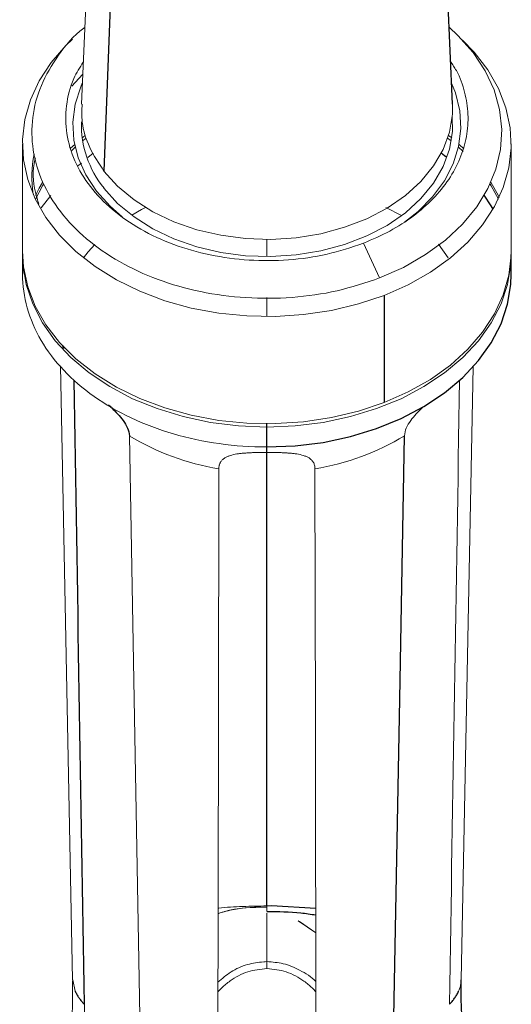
# Paper-space layout '_Bottom' of a CAD drawing. Header units: millimetres. Extents: x -1506 to 1507, y -634 to 605.
# Tile 13 of 33: x -976 to -924, y 392 to 497. Entities that reach past the tile are written whole.
import ezdxf

# ---------------------------------------------------------------- set-up
doc = ezdxf.new("R2010")
doc.units = ezdxf.units.MM

psp = doc.layouts.new('_Bottom')

# ---------------------------------------------------------------- linework, layer by layer
at = {"color": 144, "linetype": 'Continuous', "lineweight": 18}
for p, q in [((-968.7, 511.62), (-969.74, 488.22)), ((-969.6, 491.38), (-970.75, 490.14)), ((-969.24, 484.59), (-969.61, 484.3)), ((-930.39, 484.3), (-930.77, 484.6)), ((-930.34, 484.61), (-930.68, 484.88)), ((-976, 484), (-976, 472.58)), ((-970.45, 483.93), (-970.88, 483.54)), ((-970.39, 483.63), (-970.76, 483.29)), ((-929.05, 483.47), (-929.55, 483.93)), ((-924, 472.58), (-924, 484)), ((-968.49, 483.01), (-969.05, 482.53)), ((-969.74, 481.93), (-970.1, 481.63)), ((-972.99, 478.5), (-974, 477.17)), ((-935.69, 476.37), (-937.36, 477.2)), ((-950, 471.99), (-950, 473.82)), ((-939.74, 473.41), (-938.01, 469.71)), ((-930.7, 471.86), (-931.75, 473.31)), ((-950, 465.61), (-950, 467.63)), ((-971.96, 460.35), (-970.67, 395.01)), ((-929.33, 395.01), (-928.04, 460.26)), ((-946.68, 401.28), (-944.8, 400)), ((-946.53, 401.22), (-944.8, 400.01)), ((-950, 396.94), (-950, 396.2)), ((-970.65, 395.01), (-970.39, 393.78))]:
    psp.add_line(p, q, dxfattribs=at)
at = {"color": 7, "linetype": 'Continuous', "lineweight": 25}
for p, q in [((-930.26, 488.22), (-931.3, 511.62)), ((-966.42, 504.86), (-967.33, 481.09)), ((-976, 472.22), (-976, 470.1)), ((-924, 470.1), (-924, 472.22)), ((-937.53, 467.86), (-937.53, 456.44)), ((-950, 402.87), (-950, 454.19)), ((-944.81, 402.61), (-949.52, 402.87)), ((-929.34, 394.82), (-929.33, 395.01))]:
    psp.add_line(p, q, dxfattribs=at)
at = {"color": 144, "linetype": 'Continuous', "lineweight": 18, "flags": 128}
for points in [[(-938.01, 469.71), (-935.46, 470.84), (-933.11, 472.19), (-931.01, 473.72), (-929.19, 475.42), (-927.67, 477.27), (-926.48, 479.23), (-925.63, 481.28), (-925.14, 483.38), (-925, 485.52), (-925.24, 487.64), (-925.83, 489.74), (-926.78, 491.76), (-928.06, 493.7), (-929.67, 495.5), (-930.62, 496.39)], [(-970.69, 495.13), (-971.38, 494.46), (-972.95, 492.63), (-974.22, 490.69), (-975.15, 488.66), (-975.75, 486.56), (-975.99, 484.43), (-975.89, 482.29), (-975.43, 480.18), (-974.64, 478.12), (-973.5, 476.13), (-972.05, 474.26), (-970.31, 472.51), (-968.28, 470.92), (-966.01, 469.51), (-963.53, 468.3), (-960.86, 467.29), (-958.04, 466.51), (-955.12, 465.97), (-952.12, 465.67), (-949.1, 465.62), (-946.09, 465.82), (-943.13, 466.26), (-940.27, 466.95), (-937.53, 467.86)], [(-937.53, 467.86), (-934.97, 468.99), (-932.61, 470.33), (-930.48, 471.85), (-928.62, 473.53), (-927.05, 475.36), (-925.78, 477.3), (-924.85, 479.33), (-924.25, 481.43), (-924.01, 483.56), (-924.11, 485.7), (-924.57, 487.81), (-925.36, 489.87), (-926.5, 491.86), (-927.95, 493.73), (-929.19, 495.02)], [(-969.64, 490.46), (-969.81, 490.06), (-970.4, 488.2), (-970.64, 486.3), (-970.53, 484.39), (-970.07, 482.51), (-969.26, 480.68), (-968.12, 478.95), (-966.67, 477.34), (-965.39, 476.21)], [(-935.37, 475.64), (-933.92, 476.79), (-932.37, 478.35), (-931.11, 480.05), (-930.19, 481.84), (-929.6, 483.7), (-929.36, 485.61), (-929.47, 487.51), (-929.93, 489.4), (-930.36, 490.46)], [(-967.33, 481.09), (-965.88, 479.48), (-964.13, 478.03), (-962.13, 476.76), (-959.89, 475.69), (-957.47, 474.85), (-954.91, 474.25), (-952.26, 473.91), (-949.57, 473.82), (-946.88, 473.99), (-944.26, 474.42), (-941.74, 475.1), (-939.37, 476.01), (-937.2, 477.14), (-935.27, 478.48), (-933.62, 479.98), (-932.27, 481.63), (-931.25, 483.39), (-930.58, 485.24), (-930.27, 487.13), (-930.26, 488.22)], [(-967.33, 479.26), (-965.88, 477.65), (-964.13, 476.2), (-962.13, 474.93), (-959.89, 473.86), (-957.47, 473.02), (-954.91, 472.42), (-952.26, 472.08), (-949.57, 471.99), (-946.88, 472.16), (-944.26, 472.59), (-941.74, 473.27), (-939.37, 474.18), (-937.2, 475.31), (-935.27, 476.64), (-933.62, 478.15), (-932.27, 479.8), (-931.25, 481.56), (-930.58, 483.41), (-930.27, 485.3), (-930.29, 486.87)], [(-969.33, 484.88), (-969.52, 484.73), (-969.66, 484.61)], [(-929.12, 483.18), (-929.14, 483.2), (-929.61, 483.63)], [(-973.87, 479.86), (-974.22, 479.27), (-974.63, 478.47)], [(-973.74, 479.72), (-973.87, 479.51), (-974.63, 478.11)], [(-925.37, 478.11), (-926.13, 479.51), (-926.25, 479.7)], [(-925.28, 478.29), (-925.36, 478.46), (-926.16, 479.91)], [(-962.9, 477.21), (-963.33, 476.98), (-964.38, 476.38)], [(-968.3, 473.26), (-969, 472.48), (-969.5, 471.84)], [(-976, 472.58), (-975.89, 470.88), (-975.43, 468.76), (-974.64, 466.7), (-973.5, 464.72), (-972.05, 462.84), (-970.31, 461.1), (-968.28, 459.51), (-966.01, 458.1), (-963.53, 456.88), (-960.86, 455.87), (-958.04, 455.1), (-955.12, 454.55), (-952.12, 454.26), (-949.1, 454.21), (-946.09, 454.4), (-943.13, 454.85), (-940.27, 455.53), (-937.53, 456.44)], [(-976, 472.4), (-975.96, 471.16), (-975.61, 469.03), (-974.91, 466.95), (-973.87, 464.94), (-972.52, 463.03), (-970.86, 461.25), (-968.91, 459.61), (-966.71, 458.14), (-964.29, 456.86), (-961.67, 455.8), (-958.89, 454.95), (-956, 454.34), (-953.02, 453.96), (-950, 453.84)], [(-950, 453.84), (-946.98, 453.96), (-944, 454.34), (-941.11, 454.95), (-938.33, 455.8), (-935.71, 456.86), (-933.29, 458.14), (-931.09, 459.61), (-929.14, 461.25), (-927.48, 463.03), (-926.13, 464.94), (-925.09, 466.95), (-924.39, 469.03), (-924.04, 471.16), (-924, 472.4)], [(-937.53, 456.44), (-934.97, 457.58), (-932.61, 458.91), (-930.48, 460.43), (-928.62, 462.12), (-927.05, 463.94), (-925.78, 465.89), (-924.85, 467.92), (-924.25, 470.01), (-924.01, 472.15), (-924, 472.58)], [(-963.48, 389.16), (-964.13, 424.86), (-964.63, 452.91)], [(-955.22, 387.52), (-955.16, 422.18), (-955.11, 449.41)], [(-944.78, 387.52), (-944.84, 422.18), (-944.89, 449.41)], [(-950, 396.94), (-950, 396.94), (-950, 396.94)]]:
    psp.add_lwpolyline(points, dxfattribs=at)
at = {"color": 7, "linetype": 'Continuous', "lineweight": 25, "flags": 128}
for points in [[(-930.85, 482.54), (-931.09, 482.72), (-931.45, 482.99)], [(-925.93, 477.05), (-926.13, 477.39), (-926.87, 478.51)], [(-924.04, 471.16), (-924.04, 471.17), (-924.06, 471.34)], [(-950, 451.72), (-946.98, 451.84), (-944, 452.21), (-941.11, 452.83), (-938.33, 453.67), (-935.71, 454.74), (-933.29, 456.02), (-931.09, 457.49), (-929.14, 459.13), (-927.48, 460.91), (-926.13, 462.82), (-925.09, 464.83), (-924.39, 466.91), (-924.04, 469.03), (-924, 470.1)], [(-936.52, 389.16), (-935.87, 424.86), (-935.37, 452.91)]]:
    psp.add_lwpolyline(points, dxfattribs=at)
at = {"color": 144, "linetype": 'Continuous', "lineweight": 18}
for centre, radius, start, end in [((-958.9, 486.08), 10.84, 178.6723, 218.9734), ((-962.43, 480.43), 12.57, 168.7993, 188.1897), ((-951.02, 475.22), 26.14, 238.6029, 260.9801), ((-948.98, 475.22), 26.14, 279.0199, 301.3971)]:
    psp.add_arc(centre, radius, start, end, dxfattribs=at)
at = {"color": 7, "linetype": 'Continuous', "lineweight": 25}
for points, knots in [([(-932.75, 513.26), (-932.77, 515.3), (-932.82, 519.14), (-933.15, 524.28), (-933.57, 528.57), (-934.04, 532.05), (-934.48, 534.79), (-934.89, 537.03), (-935.52, 540.13), (-936.55, 544.37), (-937.87, 548.68), (-939.04, 551.96), (-939.88, 554.12), (-940.68, 556.03), (-941.49, 557.83), (-942.4, 559.74), (-943.51, 561.91), (-944.8, 564.22), (-946.11, 566.39), (-947.33, 568.27), (-948.54, 570.02), (-949.86, 571.82), (-951.37, 573.76), (-952.92, 575.59), (-954.31, 577.13), (-955.37, 578.25), (-956.3, 579.2), (-957.28, 580.17), (-958.52, 581.34), (-960.12, 582.77), (-961.92, 584.28), (-963.78, 585.74), (-965.59, 587.08), (-967.52, 588.42), (-969.8, 589.89), (-972.2, 591.32), (-974.53, 592.6), (-976.73, 593.73), (-979.11, 594.86), (-981.71, 596), (-984.31, 597.04), (-986.81, 597.95), (-989.39, 598.83), (-992.32, 599.73), (-995.49, 600.6), (-998.57, 601.34), (-1001.56, 601.98), (-1004.42, 602.53), (-1007.32, 603.01), (-1010.07, 603.4), (-1012.88, 603.75), (-1015.78, 604.05), (-1018.89, 604.32), (-1022.36, 604.54), (-1026.34, 604.71), (-1030.69, 604.8), (-1035.37, 604.78), (-1040.29, 604.66), (-1045.48, 604.4), (-1050.7, 604.03), (-1055.67, 603.58), (-1060.24, 603.09), (-1064.14, 602.61), (-1067.43, 602.17), (-1070.24, 601.76), (-1072.84, 601.37), (-1075.33, 600.97), (-1077.75, 600.58), (-1080.32, 600.13), (-1083.32, 599.59), (-1087.01, 598.9), (-1091.36, 598.03), (-1096.14, 597.03), (-1102.51, 595.62), (-1110.08, 593.83), (-1117.97, 591.83), (-1124.51, 590.07), (-1129.71, 588.63), (-1134.33, 587.31), (-1138.32, 586.15), (-1141.63, 585.16), (-1144.77, 584.21), (-1148.22, 583.15), (-1152.52, 581.81), (-1157.43, 580.24), (-1162.65, 578.54), (-1167.89, 576.79), (-1173.68, 574.83), (-1180.01, 572.63), (-1186.86, 570.21), (-1193.41, 567.84), (-1199.41, 565.63), (-1204.66, 563.67), (-1209.13, 561.98), (-1213.05, 560.49), (-1216.97, 558.98), (-1221.49, 557.23), (-1226.55, 555.24), (-1232.02, 553.07), (-1237.58, 550.85), (-1243.34, 548.52), (-1249.06, 546.18), (-1254.66, 543.88), (-1261.33, 541.11), (-1269.03, 537.89), (-1277.72, 534.21), (-1286.2, 530.59), (-1294.66, 526.96), (-1303.23, 523.25), (-1310.92, 519.92), (-1317.66, 517), (-1323.45, 514.48), (-1329.22, 511.99), (-1334.92, 509.53), (-1340.52, 507.13), (-1346.04, 504.77), (-1351.46, 502.46), (-1356.72, 500.23), (-1362.57, 497.76), (-1368.67, 495.2), (-1374.75, 492.66), (-1380.14, 490.42), (-1385.03, 488.39), (-1389.44, 486.57), (-1393.38, 484.94), (-1396.81, 483.53), (-1399.78, 482.3), (-1402.36, 481.23), (-1404.65, 480.28), (-1407.37, 479.15), (-1410.44, 477.87), (-1413.73, 476.47), (-1416.46, 475.29), (-1418.74, 474.28), (-1420.59, 473.43), (-1422.24, 472.66), (-1423.51, 472.04), (-1424.48, 471.54), (-1425.22, 471.15), (-1425.9, 470.78), (-1426.54, 470.42), (-1427.05, 470.11), (-1427.67, 469.73), (-1428.35, 469.3), (-1429.16, 468.75), (-1430.08, 468.06), (-1431.09, 467.23), (-1432.16, 466.23), (-1433.09, 465.24), (-1433.86, 464.29), (-1434.49, 463.43), (-1435.07, 462.53), (-1435.59, 461.61), (-1436.15, 460.48), (-1436.69, 459.11), (-1437.09, 457.79), (-1437.37, 456.57), (-1437.54, 455.49), (-1437.63, 454.59), (-1437.67, 453.83), (-1437.68, 453.17), (-1437.66, 452.27), (-1437.58, 451.11), (-1437.38, 449.87), (-1437.16, 448.9), (-1436.94, 448.09), (-1436.63, 447.13), (-1436.17, 445.96), (-1435.7, 444.99), (-1435.29, 444.25), (-1435.08, 443.89), (-1434.84, 443.51), (-1434.52, 443.03), (-1434.11, 442.45), (-1433.53, 441.7), (-1432.77, 440.85), (-1431.97, 440.06), (-1431.18, 439.36), (-1430.42, 438.76), (-1429.37, 438.02), (-1428.27, 437.36), (-1427.16, 436.79), (-1425.92, 436.24), (-1424.71, 435.79), (-1423.59, 435.43), (-1422.61, 435.16), (-1421.78, 434.96), (-1421.15, 434.82), (-1420.72, 434.73), (-1420.23, 434.64), (-1419.65, 434.53), (-1418.98, 434.42), (-1418.26, 434.3), (-1417.48, 434.18), (-1416.66, 434.07), (-1415.77, 433.95), (-1414.83, 433.82), (-1413.81, 433.69), (-1412.71, 433.55), (-1411.51, 433.4), (-1410.25, 433.24), (-1408.93, 433.07), (-1407.61, 432.89), (-1406.28, 432.71), (-1404.97, 432.52), (-1403.6, 432.31), (-1402.18, 432.09), (-1400.72, 431.85), (-1399.31, 431.6), (-1397.95, 431.35), (-1396.64, 431.1), (-1395.41, 430.85), (-1394.27, 430.62), (-1393.21, 430.39), (-1392.22, 430.16), (-1391.29, 429.95), (-1389.78, 429.59), (-1387.64, 429.05), (-1385.55, 428.47), (-1384.19, 428.07), (-1383.56, 427.88), (-1382.93, 427.69), (-1382.31, 427.5), (-1381.66, 427.29), (-1380.97, 427.07), (-1380.22, 426.82), (-1379.38, 426.54), (-1378.46, 426.22), (-1377.45, 425.85), (-1376.37, 425.45), (-1375.24, 425.02), (-1374.12, 424.58), (-1372.93, 424.09), (-1371.68, 423.56), (-1370.4, 423), (-1369.22, 422.46), (-1368.06, 421.91), (-1366.89, 421.34), (-1365.69, 420.73), (-1364.53, 420.12), (-1363.4, 419.51), (-1362.27, 418.88), (-1361.26, 418.3), (-1360.33, 417.75), (-1359.49, 417.24), (-1358.62, 416.69), (-1357.72, 416.11), (-1356.75, 415.47), (-1355.69, 414.76), (-1354.62, 414.01), (-1353.55, 413.24), (-1352.5, 412.45), (-1351.39, 411.6), (-1350.23, 410.67), (-1349.08, 409.71), (-1347.98, 408.77), (-1346.97, 407.88), (-1346.03, 407.02), (-1345.01, 406.06), (-1343.88, 404.96), (-1342.6, 403.66), (-1341.29, 402.27), (-1339.97, 400.8), (-1338.66, 399.29), (-1337.42, 397.77), (-1336.25, 396.29), (-1335.17, 394.85), (-1334.13, 393.42), (-1333.11, 391.95), (-1332.06, 390.37), (-1331.06, 388.79), (-1330.07, 387.19), (-1329.12, 385.57), (-1328.17, 383.86), (-1327.23, 382.11), (-1326.34, 380.36), (-1325.46, 378.56), (-1324.65, 376.82), (-1323.88, 375.09), (-1323.15, 373.4), (-1322.42, 371.61), (-1321.74, 369.85), (-1321.12, 368.19), (-1320.57, 366.66), (-1320, 364.99), (-1319.35, 363.02), (-1318.59, 360.58), (-1317.8, 357.82), (-1316.87, 354.33), (-1315.83, 349.97), (-1314.73, 344.63), (-1313.92, 339.95), (-1313.38, 336.24), (-1313.04, 333.74), (-1312.72, 331.15), (-1312.43, 328.62), (-1312.2, 326.32), (-1312.01, 324.36), (-1311.85, 322.62), (-1311.7, 320.85), (-1311.55, 318.89), (-1311.38, 316.58), (-1311.2, 313.92), (-1311, 310.63), (-1310.78, 306.59), (-1310.55, 301.68), (-1310.34, 296.07), (-1310.14, 289.71), (-1309.96, 282.5), (-1309.81, 274.71), (-1309.74, 269.18), (-1309.71, 266.48)], [0, 0, 0, 0, 0.002924, 0.005479, 0.00767, 0.009496, 0.010959, 0.012081, 0.013131, 0.016043, 0.01923, 0.020681, 0.022023, 0.023234, 0.024311, 0.025482, 0.026967, 0.028655, 0.030283, 0.031619, 0.03281, 0.03419, 0.035771, 0.037434, 0.038767, 0.039735, 0.04041, 0.041303, 0.042417, 0.043736, 0.045525, 0.047068, 0.048407, 0.049941, 0.051753, 0.053854, 0.05555, 0.05709, 0.058839, 0.060899, 0.062881, 0.064543, 0.06627, 0.068414, 0.070797, 0.072948, 0.074846, 0.076998, 0.07884, 0.080754, 0.082578, 0.084512, 0.086557, 0.088782, 0.091381, 0.094368, 0.097237, 0.100393, 0.103714, 0.107, 0.110159, 0.112958, 0.115382, 0.117275, 0.118899, 0.120443, 0.121926, 0.12335, 0.124725, 0.126484, 0.128641, 0.131193, 0.134069, 0.136889, 0.142096, 0.146862, 0.149998, 0.152835, 0.155311, 0.157431, 0.159201, 0.160576, 0.162392, 0.164641, 0.167294, 0.170004, 0.172654, 0.175244, 0.178706, 0.182054, 0.185278, 0.188177, 0.190601, 0.192673, 0.194406, 0.19601, 0.198057, 0.200563, 0.202835, 0.205349, 0.207876, 0.210317, 0.212673, 0.214948, 0.218643, 0.222119, 0.225415, 0.22871, 0.232036, 0.235402, 0.237679, 0.239994, 0.242359, 0.244795, 0.247324, 0.24997, 0.25276, 0.25572, 0.258782, 0.263426, 0.268117, 0.272825, 0.277514, 0.282488, 0.287343, 0.292029, 0.296498, 0.300706, 0.304634, 0.30857, 0.316086, 0.323993, 0.332287, 0.33876, 0.345437, 0.351968, 0.358153, 0.361848, 0.365384, 0.368754, 0.371951, 0.375009, 0.377157, 0.379642, 0.382471, 0.385651, 0.389191, 0.393099, 0.397383, 0.400368, 0.403026, 0.405352, 0.407343, 0.408995, 0.411247, 0.413227, 0.41494, 0.416639, 0.41795, 0.418881, 0.419682, 0.420449, 0.422214, 0.423763, 0.424456, 0.425113, 0.426037, 0.427338, 0.429025, 0.429411, 0.429814, 0.430234, 0.430703, 0.431442, 0.433066, 0.434871, 0.436694, 0.438536, 0.440395, 0.442273, 0.446773, 0.451224, 0.456171, 0.460725, 0.464877, 0.468872, 0.472391, 0.475427, 0.478089, 0.480855, 0.485094, 0.489668, 0.49458, 0.499835, 0.505436, 0.511276, 0.517457, 0.523981, 0.53085, 0.538217, 0.545911, 0.553507, 0.560876, 0.568012, 0.574911, 0.581569, 0.589027, 0.596148, 0.602928, 0.609363, 0.615451, 0.62119, 0.626281, 0.63106, 0.635525, 0.639678, 0.643593, 0.655918, 0.6681, 0.670814, 0.67352, 0.676218, 0.678907, 0.68159, 0.684474, 0.687715, 0.691313, 0.695266, 0.69957, 0.704223, 0.709133, 0.713851, 0.718318, 0.724051, 0.729315, 0.734114, 0.738452, 0.743433, 0.748264, 0.752943, 0.757473, 0.761883, 0.766492, 0.769756, 0.773145, 0.776659, 0.780295, 0.784144, 0.788398, 0.793053, 0.796978, 0.80114, 0.805532, 0.81015, 0.814808, 0.819093, 0.823089, 0.826801, 0.83027, 0.835248, 0.84032, 0.84548, 0.850722, 0.855841, 0.86078, 0.865374, 0.869633, 0.873675, 0.877709, 0.881747, 0.886043, 0.889662, 0.893486, 0.897424, 0.901201, 0.904797, 0.908235, 0.911887, 0.914698, 0.917672, 0.920781, 0.923692, 0.9263, 0.928614, 0.930699, 0.933756, 0.937105, 0.94071, 0.94452, 0.949876, 0.955468, 0.960976, 0.963092, 0.965183, 0.967253, 0.96928, 0.970975, 0.972263, 0.973369, 0.974417, 0.975625, 0.97699, 0.978513, 0.980192, 0.982416, 0.984871, 0.98752, 0.990373, 0.993455, 0.996801, 1, 1, 1, 1]), ([(-1409.24, 440.56), (-1409.24, 440.56), (-1409.23, 440.57), (-1409.11, 440.64), (-1408.97, 440.71), (-1408.8, 440.81), (-1408.58, 440.92), (-1408.18, 441.13), (-1407.47, 441.48), (-1406.25, 442.06), (-1404.65, 442.79), (-1402.53, 443.73), (-1399.78, 444.92), (-1396.22, 446.42), (-1391.87, 448.24), (-1387.34, 450.11), (-1382.94, 451.93), (-1378.99, 453.56), (-1374.55, 455.39), (-1369.57, 457.46), (-1364, 459.77), (-1357.78, 462.37), (-1351.12, 465.16), (-1344.09, 468.12), (-1337.54, 470.9), (-1331.38, 473.53), (-1325.8, 475.91), (-1319.91, 478.45), (-1313.8, 481.09), (-1307.49, 483.82), (-1301.03, 486.62), (-1294.43, 489.49), (-1287.7, 492.4), (-1279.66, 495.87), (-1270.3, 499.89), (-1259.62, 504.43), (-1248.79, 508.98), (-1239.11, 512.99), (-1230.73, 516.41), (-1223.92, 519.16), (-1217.76, 521.62), (-1212.39, 523.74), (-1207.83, 525.52), (-1204.22, 526.92), (-1201.41, 528), (-1198.98, 528.93), (-1196.37, 529.92), (-1193.32, 531.08), (-1189.36, 532.56), (-1184.39, 534.4), (-1178.48, 536.56), (-1171.05, 539.22), (-1162.29, 542.28), (-1153.94, 545.09), (-1147.12, 547.32), (-1142.17, 548.9), (-1138.1, 550.17), (-1135.05, 551.11), (-1132.85, 551.78), (-1130.93, 552.35), (-1129.04, 552.92), (-1126.17, 553.76), (-1122.14, 554.93), (-1117.01, 556.36), (-1111.54, 557.84), (-1105.85, 559.32), (-1099.86, 560.8), (-1094.47, 562.06), (-1089.74, 563.12), (-1085.85, 563.94), (-1082.2, 564.68), (-1078.99, 565.3), (-1076.26, 565.81), (-1072.99, 566.39), (-1068.92, 567.07), (-1064.63, 567.72), (-1060.75, 568.26), (-1057.2, 568.71), (-1053.11, 569.16), (-1048.61, 569.59), (-1043.91, 569.93), (-1039.3, 570.17), (-1034.77, 570.29), (-1030.52, 570.3), (-1026.68, 570.2), (-1023.42, 570.04), (-1020.61, 569.84), (-1018.11, 569.61), (-1015.85, 569.35), (-1013.82, 569.08), (-1011.93, 568.8), (-1010, 568.46), (-1007.87, 568.05), (-1004.69, 567.35), (-1001.04, 566.36), (-996.94, 564.97), (-993.31, 563.45), (-990.31, 561.93), (-987.94, 560.54), (-986.07, 559.3), (-984.32, 558.02), (-982.62, 556.62), (-981.11, 555.22), (-980.02, 554.1), (-979.15, 553.15), (-978.31, 552.18), (-977.48, 551.14), (-976.74, 550.14), (-976.09, 549.2), (-975.41, 548.16), (-974.64, 546.9), (-973.87, 545.51), (-973.21, 544.2), (-972.67, 543.06), (-972.17, 541.91), (-971.52, 540.33), (-970.78, 538.29), (-970.02, 535.84), (-969.38, 533.36), (-968.91, 531.22), (-968.54, 529.28), (-968.22, 527.36), (-967.88, 524.87), (-967.56, 521.7), (-967.3, 517.8), (-967.27, 514.82), (-967.25, 513.22)], [0, 0, 0, 0, 0.004459, 0.01042, 0.016573, 0.022911, 0.02943, 0.036125, 0.054875, 0.07472, 0.095495, 0.116938, 0.141908, 0.167283, 0.192797, 0.218163, 0.232526, 0.24694, 0.261337, 0.27562, 0.289697, 0.303485, 0.316921, 0.328366, 0.339532, 0.346849, 0.354096, 0.361318, 0.368492, 0.375586, 0.382666, 0.38979, 0.397004, 0.404344, 0.415648, 0.427362, 0.439515, 0.452112, 0.460749, 0.46903, 0.476513, 0.483129, 0.488818, 0.493534, 0.496724, 0.499522, 0.502869, 0.506829, 0.511417, 0.518403, 0.526507, 0.535149, 0.548657, 0.562817, 0.570493, 0.578029, 0.584381, 0.588363, 0.59158, 0.594187, 0.596993, 0.600112, 0.607155, 0.615428, 0.623775, 0.632751, 0.642342, 0.652546, 0.659013, 0.665686, 0.671913, 0.677359, 0.682021, 0.685896, 0.694229, 0.703347, 0.708712, 0.715156, 0.722675, 0.731254, 0.740332, 0.749548, 0.758337, 0.767509, 0.775527, 0.782406, 0.788312, 0.793829, 0.799016, 0.803606, 0.807908, 0.812299, 0.817462, 0.823458, 0.836086, 0.846024, 0.857984, 0.86817, 0.874904, 0.882003, 0.887699, 0.894734, 0.901576, 0.905843, 0.908906, 0.912914, 0.917014, 0.920576, 0.92361, 0.926862, 0.930868, 0.935499, 0.939264, 0.94218, 0.945087, 0.948373, 0.954272, 0.959919, 0.965088, 0.970152, 0.972861, 0.976348, 0.980797, 0.986212, 0.992606, 1, 1, 1, 1]), ([(-971.59, 462.16), (-971.62, 462.23), (-971.69, 462.37), (-971.71, 462.49), (-971.72, 462.55)], [0, 0, 0, 0, 0.526712, 1, 1, 1, 1]), ([(-966.86, 456.22), (-966.74, 456.11), (-966.41, 455.79), (-965.86, 455.22), (-965.26, 454.51), (-964.76, 453.71), (-964.67, 453.18), (-964.63, 452.91)], [0, 0, 0, 0, 0.113295, 0.311829, 0.522152, 0.751071, 1, 1, 1, 1]), ([(-950, 402.29), (-948.79, 402.28), (-947.04, 402.26), (-945.33, 401.99), (-944.81, 401.91)], [0, 0, 0, 0, 0.694437, 1, 1, 1, 1]), ([(-929.26, 391.35), (-929.29, 391.92), (-929.35, 393.08), (-929.34, 394.27), (-929.33, 394.87)], [0, 0, 0, 0, 0.489587, 1, 1, 1, 1]), ([(-970.39, 393.78), (-970.36, 393.73), (-970.31, 393.61), (-970.22, 393.44), (-970.12, 393.28), (-970.02, 393.12), (-969.91, 392.97), (-969.79, 392.82), (-969.67, 392.67), (-969.55, 392.53), (-969.46, 392.44), (-969.42, 392.4)], [0, 0, 0, 0, 0.123287, 0.243531, 0.360732, 0.47489, 0.586003, 0.694071, 0.799093, 0.90107, 1, 1, 1, 1]), ([(-930.58, 392.4), (-930.53, 392.45), (-930.43, 392.55), (-930.3, 392.71), (-930.16, 392.87), (-930.04, 393.04), (-929.92, 393.22), (-929.8, 393.4), (-929.7, 393.59), (-929.64, 393.72), (-929.61, 393.78)], [0, 0, 0, 0, 0.111511, 0.226877, 0.346098, 0.469173, 0.596102, 0.726883, 0.861516, 1, 1, 1, 1])]:
    psp.add_open_spline(points, degree=3, knots=knots, dxfattribs=at)
at = {"color": 144, "linetype": 'Continuous', "lineweight": 18}
for points, knots in [([(-969.38, 496.38), (-969.41, 496.35), (-970.59, 495.51), (-972.25, 493.43), (-974.16, 490.24), (-975.06, 486.8), (-975.02, 483.32), (-974.01, 479.9), (-972.08, 476.69), (-969.3, 473.81), (-965.78, 471.36), (-961.66, 469.45), (-957.08, 468.15), (-952.24, 467.5), (-947.31, 467.54), (-942.46, 468.22), (-939.49, 469.21), (-938.01, 469.71)], [0, 0, 0, 0, 0.001901, 0.073194, 0.144487, 0.215779, 0.287072, 0.358365, 0.429658, 0.500951, 0.572243, 0.643536, 0.714829, 0.786122, 0.857414, 0.928707, 1, 1, 1, 1]), ([(-969.54, 492.69), (-969.9, 492.12), (-970.82, 490.64), (-971.43, 488.04), (-971.42, 485.06), (-970.55, 482.14), (-968.9, 479.39), (-966.52, 476.92), (-963.51, 474.83), (-959.98, 473.19), (-956.06, 472.08), (-951.91, 471.52), (-947.7, 471.55), (-943.54, 472.13), (-941.01, 472.98), (-939.74, 473.41)], [0, 0, 0, 0, 0.0500612, 0.1292228, 0.2083843, 0.2875459, 0.3667075, 0.445869, 0.5250306, 0.6041922, 0.6833537, 0.7625153, 0.8416769, 0.9208384, 1, 1, 1, 1]), ([(-939.74, 473.41), (-938.78, 473.82), (-936.86, 474.64), (-934.38, 476.26), (-932.26, 478.11), (-930.58, 480.18), (-929.38, 482.41), (-928.69, 484.75), (-928.52, 487.13), (-928.9, 489.49), (-929.55, 491.39), (-930.25, 492.43), (-930.46, 492.75)], [0, 0, 0, 0, 0.105845, 0.211691, 0.317536, 0.423382, 0.529227, 0.635072, 0.740918, 0.846763, 0.952609, 1, 1, 1, 1]), ([(-969.66, 488.22), (-969.68, 487.58), (-969.74, 486.02), (-968.98, 483.57), (-967.88, 481.91), (-967.33, 481.09)], [0, 0, 0, 0, 0.2611293, 0.6305647, 1, 1, 1, 1]), ([(-974.62, 482.51), (-974.64, 482.44), (-974.97, 481.23), (-974.89, 479.53), (-974.39, 477.99), (-974.26, 477.56)], [0, 0, 0, 0, 0.047629, 0.736638, 1, 1, 1, 1]), ([(-976, 470.1), (-976, 468.9), (-975.83, 467.7), (-975.17, 465.34), (-974.67, 464.18), (-973.37, 461.96), (-972.56, 460.89), (-970.67, 458.89), (-969.59, 457.95), (-967.18, 456.25), (-965.86, 455.49), (-963.03, 454.15), (-961.52, 453.58), (-958.38, 452.66), (-956.74, 452.31), (-953.4, 451.84), (-951.7, 451.72), (-950, 451.72)], [0, 0, 0, 0, 0.125, 0.125, 0.25, 0.25, 0.375, 0.375, 0.5, 0.5, 0.625, 0.625, 0.75, 0.75, 0.875, 0.875, 1, 1, 1, 1]), ([(-935.37, 452.91), (-935.33, 453.18), (-935.24, 453.71), (-934.74, 454.51), (-934.14, 455.22), (-933.68, 455.7), (-933.44, 455.93), (-933.41, 455.96)], [0, 0, 0, 0, 0.272325, 0.522649, 0.752665, 0.969787, 1, 1, 1, 1]), ([(-955.11, 449.41), (-955.11, 449.44), (-955.11, 449.52), (-955.1, 449.62), (-955.08, 449.73), (-955.06, 449.82), (-955.02, 449.92), (-954.98, 450.01), (-954.9, 450.16), (-954.75, 450.35), (-954.5, 450.55), (-954.21, 450.7), (-953.79, 450.85), (-953.32, 450.96), (-952.82, 451.03), (-952.44, 451.06), (-952.05, 451.09), (-951.65, 451.11), (-951.24, 451.13), (-950.83, 451.14), (-950.42, 451.14), (-950.14, 451.14), (-950, 451.14)], [0, 0, 0, 0, 0.021712, 0.043368, 0.065025, 0.086737, 0.108561, 0.130552, 0.152765, 0.221734, 0.2928, 0.356113, 0.421332, 0.542457, 0.600425, 0.659545, 0.716467, 0.77415, 0.830236, 0.886447, 0.942973, 1, 1, 1, 1]), ([(-950, 451.14), (-949.92, 451.14), (-949.76, 451.14), (-949.52, 451.14), (-949.28, 451.14), (-949.05, 451.13), (-948.82, 451.13), (-948.59, 451.12), (-948.3, 451.11), (-947.95, 451.09), (-947.56, 451.06), (-947.18, 451.03), (-946.68, 450.96), (-946.21, 450.85), (-945.79, 450.7), (-945.5, 450.55), (-945.25, 450.35), (-945.08, 450.14), (-944.98, 449.94), (-944.93, 449.78), (-944.89, 449.6), (-944.89, 449.47), (-944.89, 449.41)], [0, 0, 0, 0, 0.032662, 0.065136, 0.097455, 0.129653, 0.161767, 0.193831, 0.225882, 0.28356, 0.340488, 0.399603, 0.457576, 0.578701, 0.643915, 0.707235, 0.778295, 0.847271, 0.885984, 0.924145, 0.96205, 1, 1, 1, 1]), ([(-950, 402.87), (-950.86, 402.86), (-952.58, 402.83), (-954.33, 402.73), (-955.17, 402.62), (-955.19, 402.62)], [0, 0, 0, 0, 0.491132, 0.986504, 1, 1, 1, 1]), ([(-950, 402.76), (-951.18, 402.74), (-952.96, 402.71), (-954.63, 402.23), (-955.19, 402.07)], [0, 0, 0, 0, 0.661703, 1, 1, 1, 1]), ([(-955.19, 402.04), (-954.97, 402.12), (-953.36, 402.71), (-951.56, 402.72), (-950, 402.73)], [0, 0, 0, 0, 0.137252, 1, 1, 1, 1]), ([(-950, 402.87), (-950, 402.76), (-950, 402.53), (-950, 402.32), (-950, 402.31), (-950, 402.31)], [0, 0, 0, 0, 0.300042, 0.642059, 1, 1, 1, 1]), ([(-950, 396.94), (-950, 398.05), (-950, 399.78), (-950, 401.49), (-950, 402.11)], [0, 0, 0, 0, 0.64221, 1, 1, 1, 1]), ([(-950.34, 396.93), (-950.93, 396.85), (-952.16, 396.7), (-953.85, 395.92), (-954.76, 395.13), (-955.21, 394.75)], [0, 0, 0, 0, 0.317001, 0.665578, 1, 1, 1, 1]), ([(-950, 396.2), (-950.69, 396.13), (-952.12, 395.99), (-953.68, 395.09), (-954.68, 394.3), (-955.07, 393.88), (-955.21, 393.73)], [0, 0, 0, 0, 0.339104, 0.696163, 0.892805, 1, 1, 1, 1]), ([(-944.79, 394.81), (-944.8, 394.81), (-945.25, 395.31), (-946.41, 396.03), (-948.18, 396.81), (-949.41, 396.89), (-950, 396.94)], [0, 0, 0, 0, 0.001666, 0.376947, 0.702177, 1, 1, 1, 1]), ([(-944.79, 393.73), (-944.92, 393.87), (-945.3, 394.28), (-946.01, 394.86), (-946.94, 395.44), (-948.22, 396.03), (-949.3, 396.13), (-950, 396.2)], [0, 0, 0, 0, 0.098485, 0.295913, 0.476622, 0.657024, 1, 1, 1, 1]), ([(-970.67, 394.89), (-970.66, 394.1), (-970.66, 392.54), (-970.73, 391), (-970.77, 390.25)], [0, 0, 0, 0, 0.508026, 1, 1, 1, 1]), ([(-929.61, 393.78), (-929.59, 393.84), (-929.54, 393.96), (-929.47, 394.14), (-929.41, 394.35), (-929.36, 394.58), (-929.35, 394.74), (-929.34, 394.82)], [0, 0, 0, 0, 0.16128, 0.341929, 0.541937, 0.761297, 1, 1, 1, 1]), ([(-969.08, 387.64), (-969.09, 387.68), (-969.11, 387.75), (-969.13, 387.87), (-969.16, 387.99), (-969.18, 388.12), (-969.2, 388.25), (-969.22, 388.39), (-969.24, 388.53), (-969.25, 388.67), (-969.27, 388.82), (-969.3, 389.13), (-969.33, 389.61), (-969.36, 390.21), (-969.38, 390.81), (-969.4, 391.36), (-969.41, 391.9), (-969.42, 392.23), (-969.42, 392.4)], [0, 0, 0, 0, 0.021997, 0.044352, 0.067182, 0.090594, 0.114689, 0.139559, 0.165288, 0.191953, 0.219626, 0.248371, 0.364852, 0.4983, 0.6188, 0.748355, 0.872955, 1, 1, 1, 1])]:
    psp.add_open_spline(points, degree=3, knots=knots, dxfattribs=at)
at = {"color": 7, "linetype": 'Continuous', "lineweight": 25}
psp.add_open_spline([(-969.42, 392.4), (-969.78, 414.54), (-970.14, 436.68), (-970.5, 458.83)], degree=3, dxfattribs=at)
at = {"color": 144, "linetype": 'Continuous', "lineweight": 18}
for points in [[(-930.58, 392.4), (-930.22, 414.54), (-929.86, 436.68), (-929.5, 458.83)], [(-949.52, 402.87), (-949.68, 402.87), (-949.84, 402.87), (-950, 402.87)], [(-946.53, 401.22), (-946.58, 401.24), (-946.63, 401.26), (-946.68, 401.28)], [(-950, 396.94), (-950.12, 396.94), (-950.23, 396.93), (-950.34, 396.93)]]:
    psp.add_open_spline(points, degree=3, dxfattribs=at)

doc.saveas('drawing.dxf')
